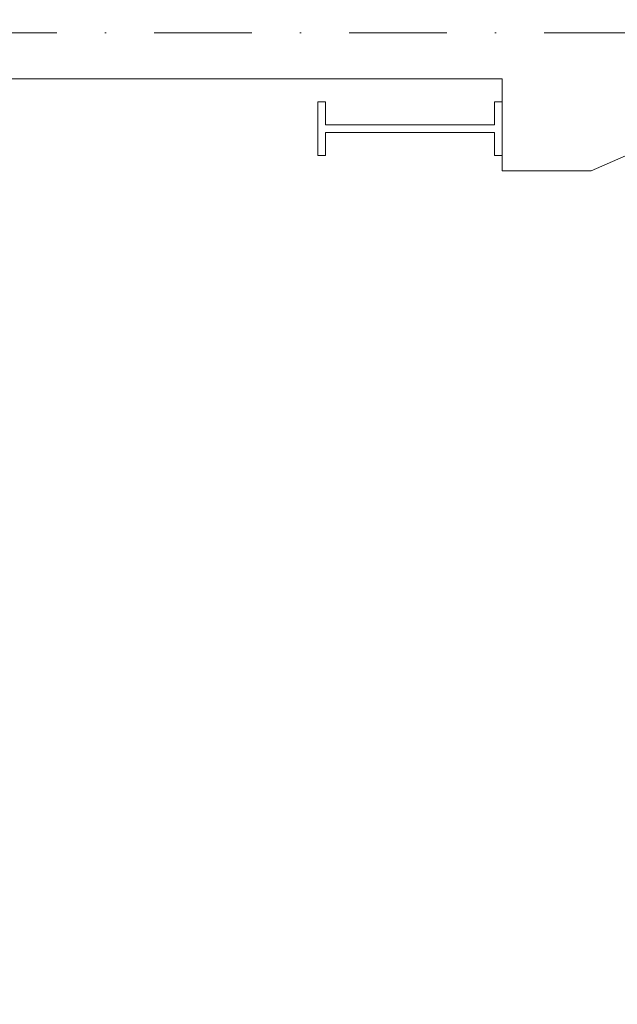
# Model space of a CAD drawing. Header units: millimetres. Extents: x -385852 to 693036, y -525006 to 444206.
# Tile 80 of 156: x 208042 to 211935, y 38973 to 45385. Entities that reach past the tile are written whole.
import ezdxf

# ---------------------------------------------------------------- set-up
doc = ezdxf.new("R2010")
doc.units = ezdxf.units.MM
doc.linetypes.add('CENTERX2', pattern=[101.6, 63.5, -12.7, 12.7, -12.7])
doc.linetypes.add('DASHDOT', pattern=[25.4, 12.7, -6.35, 0, -6.35])
for name, color, linetype, lineweight in [('A99_N_leg-text', 7, 'Continuous', 9), ('A99_N_leg-text @ 200 VP14', 7, 'Continuous', 9), ('A99_N_leg-text @ 200 VP4', 7, 'Continuous', 9), ('A99_S_kce-pohl', 61, 'Continuous', 5), ('A99_S_kce-rez-sil', 7, 'Continuous', 15), ('A99_S_osy', 1, 'CENTERX2', 5)]:
    doc.layers.add(name, color=color, linetype=linetype, lineweight=lineweight)
doc.styles.add('A99_kota', font='isocpeur.ttf', dxfattribs={"height": 2})

# ---------------------------------------------------------------- blocks, each defined once
blk = doc.blocks.new('*U2652')
at = {"layer": 'A99_N_leg-text @ 200 VP14', "linetype": 'Continuous', "lineweight": 0, "insert": (162730, -32600), "char_height": 400, "width": 19240, "attachment_point": 1, "rotation": 90, "style": 'A99_kota'}
blk.add_mtext('\\A1;\\pi-1200,l1200,t1200,22800;^IPOZNÁMKA:\\P^INAVRŽENÉ STAVEBNÍ ÚPRAVY BYLY PROVEDENY NA ZÁKLADĚ  INVESTOREM PŘEDANÝCH ELEKTRONICKÝCH PODKLADŮ.\\P ^IPŘED PROVÁDĚNÍM STAVEBNÍCH ÚPRAV JE NUTNÉ VEŠKERÉ PRVKY PŘESNĚ ZAMĚŘIT, ZDALI JSOU V SOULADU S PROJEKTOVOU DOKUMENTACÍ A PROVÉST VIZUÁLNÍ KONTROLU.', dxfattribs=at)
at = {"layer": 'A99_N_leg-text @ 200 VP4', "linetype": 'Continuous', "lineweight": 0, "insert": (162730, -32600), "char_height": 400, "width": 19240, "attachment_point": 1, "rotation": 90, "style": 'A99_kota'}
blk.add_mtext('\\A1;\\pi-1200,l1200,t1200,22800;^IPOZNÁMKA:\\P^INAVRŽENÉ STAVEBNÍ ÚPRAVY BYLY PROVEDENY NA ZÁKLADĚ  INVESTOREM PŘEDANÝCH ELEKTRONICKÝCH PODKLADŮ.\\P ^IPŘED PROVÁDĚNÍM STAVEBNÍCH ÚPRAV JE NUTNÉ VEŠKERÉ PRVKY PŘESNĚ ZAMĚŘIT, ZDALI JSOU V SOULADU S PROJEKTOVOU DOKUMENTACÍ A PROVÉST VIZUÁLNÍ KONTROLU.', dxfattribs=at)

msp = doc.modelspace()

# ---------------------------------------------------------------- linework, layer by layer
at = {"layer": 'A99_S_kce-pohl'}
for p, q in [((211185, 45000), (206465.4762, 45000)), ((211185, 44400), (211185, 45000)), ((212105, 44550), (211765.3827, 44400)), ((211185, 44400), (211765.3827, 44400))]:
    msp.add_line(p, q, dxfattribs=at)
at = {"layer": 'A99_S_kce-rez-sil', "linetype": 'Continuous'}
for p, q in [((209985, 44500), (209985, 44850)), ((209985, 44850), (210035, 44850)), ((210035, 44850), (210035, 44700)), ((211185, 44850), (211135, 44850)), ((211135, 44850), (211135, 44700)), ((211185, 44500), (211185, 44850)), ((210035, 44700), (211135, 44700)), ((210035, 44500), (210035, 44650)), ((210035, 44650), (211135, 44650)), ((211135, 44500), (211135, 44650)), ((209985, 44500), (210035, 44500)), ((211185, 44500), (211135, 44500))]:
    msp.add_line(p, q, dxfattribs=at)
at = {"layer": 'A99_S_osy', "linetype": 'DASHDOT', "lineweight": 5, "ltscale": 50}
msp.add_lwpolyline([(222254.8182, 45300), (202234.8182, 45300)], dxfattribs=at)

# ---------------------------------------------------------------- block references
at = {"layer": 'A99_N_leg-text', "color": 1, "linetype": 'Continuous', "lineweight": 5}
msp.add_blockref('*U2652', (45700, -7800), dxfattribs=at)

doc.saveas('drawing.dxf')
